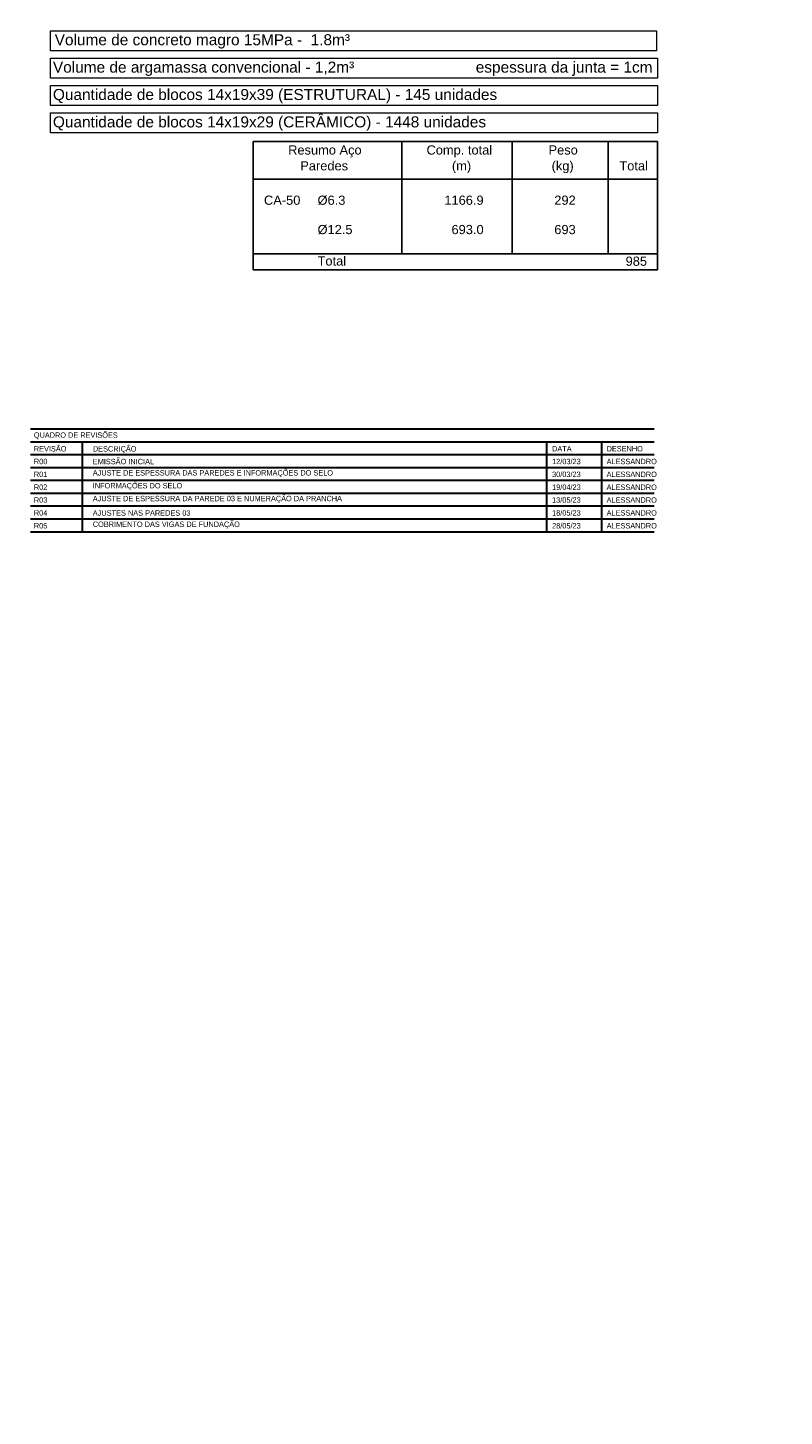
# Model space of a CAD drawing. Header units: millimetres. Extents: x 83 to 471, y -739 to 93.
# Tile 99 of 185: x 195 to 215, y -460 to -422. Entities that reach past the tile are written whole.
import ezdxf
from ezdxf.enums import TextEntityAlignment as Align

# ---------------------------------------------------------------- set-up
doc = ezdxf.new("R2010")
doc.units = ezdxf.units.MM
for name, color, linetype, lineweight in [('__MAGNUS.Selo', 7, 'Continuous', 30), ('COTAS', 250, 'Continuous', 5), ('PECA_COMPLETA', 7, 'Continuous', 0)]:
    doc.layers.add(name, color=color, linetype=linetype, lineweight=lineweight)
doc.layers.add('Selo', color=7, linetype='Continuous')
doc.styles.add('Arial', font='arial.ttf')
doc.styles.add('Arial Narrow', font='ARIALN.TTF')

msp = doc.modelspace()

# ---------------------------------------------------------------- linework, layer by layer
at = {"layer": '__MAGNUS.Selo'}
for p, q in [((211.64069, -433.39976), (194.66569, -433.39976)), ((211.64069, -433.74944), (194.66569, -433.74944)), ((196.07277, -433.74944), (196.07277, -436.19716)), ((208.70697, -433.74944), (208.70697, -436.19716)), ((210.20697, -433.74944), (210.20697, -436.19716)), ((211.64069, -434.09911), (194.66569, -434.09911)), ((211.64069, -434.44879), (194.66569, -434.44879)), ((211.64069, -434.79846), (194.66569, -434.79846)), ((211.64069, -435.14814), (194.66569, -435.14814)), ((211.64069, -435.49781), (194.66569, -435.49781)), ((211.64069, -435.84749), (194.66569, -435.84749)), ((211.64069, -435.84749), (194.66569, -435.84749)), ((211.64069, -436.19716), (194.66569, -436.19716))]:
    msp.add_line(p, q, dxfattribs=at)
at = {"layer": 'PECA_COMPLETA'}
for points in [[(195.2149, -422.56164), (211.698, -422.56164), (211.698, -423.10938), (195.2149, -423.10938)], [(195.2149, -423.30648), (211.72592, -423.30648), (211.72592, -423.85422), (195.2149, -423.85422)], [(195.2149, -424.05131), (211.72592, -424.05131), (211.72592, -424.59906), (195.2149, -424.59906)], [(195.2149, -424.79615), (211.72592, -424.79615), (211.72592, -425.34389), (195.2149, -425.34389)]]:
    msp.add_lwpolyline(points, close=True, dxfattribs=at)
at = {"layer": 'Selo'}
for p, q in [((204.77211, -428.62754), (204.77211, -425.57627)), ((207.77248, -428.62754), (207.77248, -425.57627)), ((210.38134, -428.62754), (210.38134, -425.57627)), ((200.72592, -426.5957), (211.72592, -426.5957)), ((200.72592, -428.62754), (211.72592, -428.62754)), ((200.72592, -429.06194), (211.72592, -429.06194))]:
    msp.add_line(p, q, dxfattribs=at)
msp.add_lwpolyline([(200.72592, -429.06194), (211.72592, -429.06194), (211.72592, -425.57627), (200.72592, -425.57627)], close=True, dxfattribs=at)

# ---------------------------------------------------------------- texts
at = {"layer": '__MAGNUS.Selo', "style": 'Arial Narrow'}
for s, p in [('QUADRO DE REVISÕES', (194.75716, -433.48768)), ('REVISÃO', (194.75716, -433.85999)), ('DESCRIÇÃO', (196.36487, -433.86176)), ('DATA', (208.8597, -433.8586)), ('DESENHO', (210.34307, -433.8586))]:
    msp.add_text(s, height=0.1455, dxfattribs=at).set_placement(p, align=Align.TOP_LEFT)
at = {"layer": '__MAGNUS.Selo', "char_height": 0.146, "attachment_point": 7, "style": 'Arial Narrow'}
for s, insert in [('EMISSÃO INICIAL ', (196.36118, -434.35488)), ('AJUSTE DE ESPESSURA DAS PAREDES E INFORMAÇÕES DO SELO', (196.36118, -434.70455)), ('INFORMAÇÕES DO SELO', (196.36118, -435.05423)), ('AJUSTE DE ESPESSURA DA PAREDE 03 E NUMERAÇÃO DA PRANCHA', (196.36118, -435.4039)), ('AJUSTES NAS PAREDES 03', (196.36118, -435.75358)), ('COBRIMENTO DAS VIGAS DE FUNDAÇÃO', (196.36118, -436.10325))]:
    msp.add_mtext(s, dxfattribs=dict(at, insert=insert))
at = {"layer": '__MAGNUS.Selo', "style": 'Arial Narrow', "width": 1}
for tag, text, p in [('R00', 'R00', (194.75836, -434.27788)), ('12/03/23', '00/00', (208.85956, -434.27788)), ('ALESSANDRO', 'Nome', (210.34331, -434.27788)), ('R01', 'R00', (194.75836, -434.62756)), ('30/03/23', '00/00', (208.85956, -434.62756)), ('ALESSANDRO', 'Nome', (210.34331, -434.62756)), ('R02', 'R00', (194.75836, -434.97723)), ('19/04/23', '00/00', (208.85956, -434.97723)), ('ALESSANDRO', 'Nome', (210.34331, -434.97723)), ('R03', 'R00', (194.75836, -435.32691)), ('13/05/23', '00/00', (208.85956, -435.32691)), ('ALESSANDRO', 'Nome', (210.34331, -435.32691)), ('R04', 'R00', (194.75836, -435.67658)), ('18/05/23', '00/00', (208.85956, -435.67658)), ('ALESSANDRO', 'Nome', (210.34331, -435.67658)), ('R05', 'R00', (194.75836, -436.02626)), ('28/05/23', '00/00', (208.85956, -436.02626)), ('ALESSANDRO', 'Nome', (210.34331, -436.02626))]:
    msp.add_attdef(tag, text=text, height=0.146, dxfattribs=at).set_placement(p, align=Align.MIDDLE_LEFT)
at = {"layer": 'COTAS', "color": 7, "char_height": 0.3, "attachment_point": 1, "style": 'Arial'}
for s, insert in [('Volume de concreto magro 15MPa -  1.8m³', (195.32503, -422.65766)), ('Volume de argamassa convencional - 1,2m³', (195.27641, -423.40249)), ('espessura da junta = 1cm', (206.78238, -423.40249)), ('Quantidade de blocos 14x19x39 (ESTRUTURAL) - 145 unidades  ', (195.27641, -424.14733)), ('Quantidade de blocos 14x19x29 (CERÂMICO) - 1448 unidades  ', (195.27641, -424.89216))]:
    msp.add_mtext_dynamic_manual_height_columns(s, width=13.4255193, gutter_width=10.6823, heights=[0], dxfattribs=dict(at, insert=insert))
at = {"layer": 'Selo', "style": 'Arial'}
for s, p in [('Resumo Aço', (201.67787, -425.93082)), ('Comp. total', (205.44313, -425.93082)), ('Peso', (208.7635, -425.93082)), ('Paredes', (202.00753, -426.36103)), ('(m)', (206.134, -426.36103)), ('(kg)', (208.84642, -426.36103)), ('Total', (210.69106, -426.36103)), ('CA-50', (201.02033, -427.29658)), ('%%C6.3', (202.47799, -427.29658)), ('%%C12.5', (202.47799, -428.09483)), ('Total', (202.47799, -428.95014))]:
    msp.add_text(s, height=0.25, dxfattribs=at).set_placement(p)
for s, p in [('1166.9', (206.99634, -427.29658)), ('292', (209.50245, -427.29658)), ('693.0', (206.99634, -428.09483)), ('693', (209.50245, -428.09483)), ('985', (211.44334, -428.95566))]:
    msp.add_text(s, height=0.25, dxfattribs=at).set_placement(p, align=Align.RIGHT)

doc.saveas('drawing.dxf')
